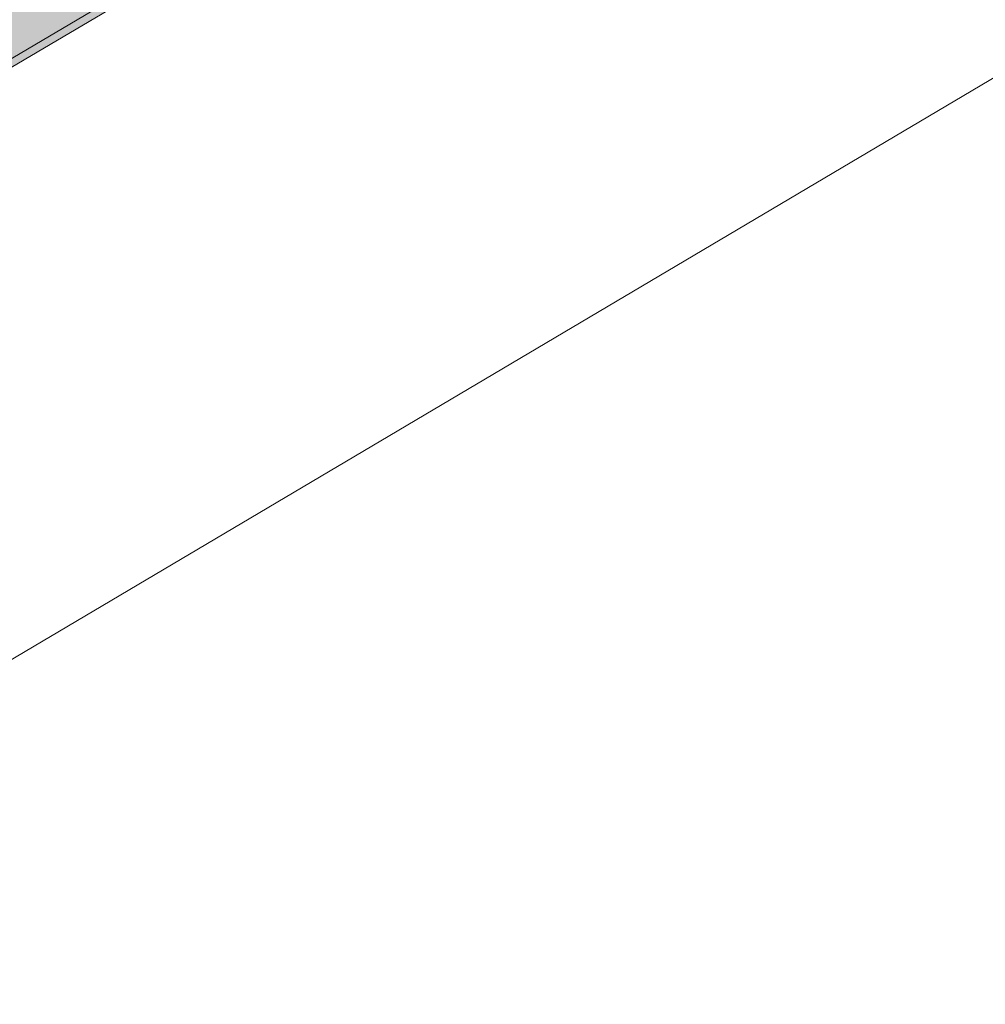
# Model space of a CAD drawing. Header units: millimetres. Extents: x -36631 to 27388, y -24993 to 6945.
# Tile 18 of 256: x -17772 to -16554, y -12780 to -11539. Entities that reach past the tile are written whole.
import ezdxf

# ---------------------------------------------------------------- set-up
doc = ezdxf.new("R2010")
doc.units = ezdxf.units.MM
doc.header["$MEASUREMENT"] = 0
doc.linetypes.add('Wipeout_Contour', pattern=[1000, 0, -1000])
doc.layers.add('12_FAÇ_Façana', color=7, linetype='Continuous')
doc.layers.add('Nuevo_08_E_Envans secs', color=7, linetype='Continuous')
doc.layers.add('12_FAÇ_Façana_Pluma_Nº__102', color=7, linetype='Continuous', lineweight=5, true_color=0xcccccc)
doc.layers.add('12_FAÇ_Façana_Pluma_Nº__47', color=7, linetype='Continuous', lineweight=20)
doc.layers.add('12_FAÇ_Façana_Pluma_Nº__7', color=7, linetype='Continuous', lineweight=5)

# ---------------------------------------------------------------- blocks, each defined once
blk = doc.blocks.new('Elem Sección_80_1')
at = {"layer": '12_FAÇ_Façana_Pluma_Nº__102', "linetype": 'Continuous', "lineweight": 0, "true_color": 0xe5e5e5}
for points in [[(-19742, -12652.5), (-19685.8, -12715.4), (-16310.9, -10716.7), (-16367.1, -10653.9), (-17469.2, -11306.6), (-17444.2, -11334.5), (-17747.2, -11513.9), (-17772.1, -11486)], [(-19685.8, -12715.4), (-19679.6, -12722.4), (-16304.7, -10723.7), (-16310.9, -10716.7)]]:
    blk.add_hatch(color=254, dxfattribs=at).paths.add_polyline_path(points)
at = {"layer": '12_FAÇ_Façana_Pluma_Nº__47', "color": 7, "linetype": 'Continuous', "lineweight": 20}
blk.add_line((-16304.7, -11470.4), (-19679.6, -13469.1), dxfattribs=at)
at = {"layer": '12_FAÇ_Façana_Pluma_Nº__7', "color": 7, "linetype": 'Continuous', "lineweight": 5}
for p, q in [((-16310.9, -10716.7), (-19685.8, -12715.4)), ((-16304.7, -10723.7), (-19679.6, -12722.4))]:
    blk.add_line(p, q, dxfattribs=at)
blk = doc.blocks.new('Elem Sección_310_1')
at = {"color": 254, "linetype": 'Wipeout_Contour', "lineweight": 0, "ltscale": 86244.318456}
blk.add_wipeout([(-20035.4, -12324.2), (-20031.7, -12328.4), (-16656.7, -10329.8), (-16660.5, -10325.6)], dxfattribs=at).dxf.layer = 'Nuevo_08_E_Envans secs'
at = {"color": 254, "linetype": 'Wipeout_Contour', "lineweight": 0, "ltscale": 86234.169439}
blk.add_wipeout([(-16653, -10334), (-20027.9, -12332.6), (-20019.8, -12341.7), (-16644.8, -10343)], dxfattribs=at).dxf.layer = 'Nuevo_08_E_Envans secs'

msp = doc.modelspace()

# ---------------------------------------------------------------- block references
at = {"layer": '12_FAÇ_Façana', "lineweight": 0}
msp.add_blockref('Elem Sección_80_1', (0, 0), dxfattribs=at)

# ---------------------------------------------------------------- next in the draw order: block references
at = {"layer": 'Nuevo_08_E_Envans secs', "lineweight": 0}
msp.add_blockref('Elem Sección_310_1', (0, 0), dxfattribs=at)

doc.saveas('drawing.dxf')
